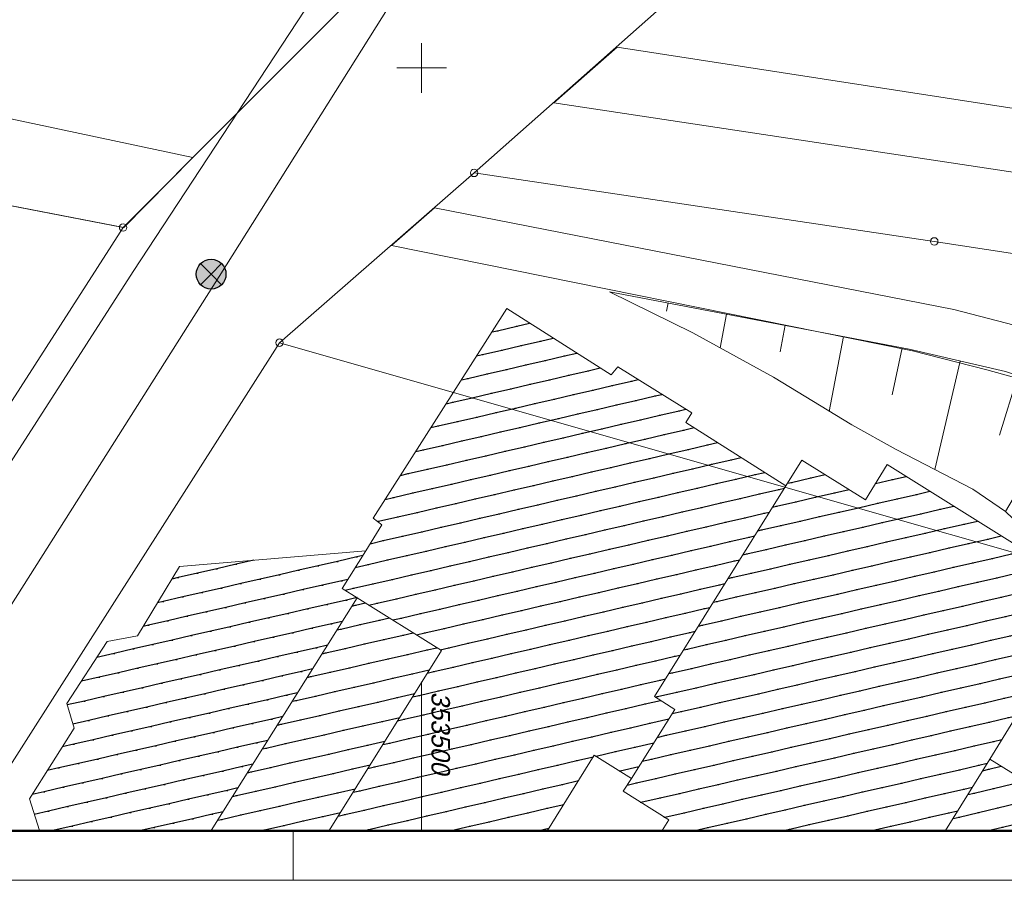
# Model space of a CAD drawing. Extents: x 353221 to 353679, y 5707809 to 5707957.
# Tile 9 of 21: x 353480 to 353529, y 5707809 to 5707852. Entities that reach past the tile are written whole.
import ezdxf

# ---------------------------------------------------------------- set-up
doc = ezdxf.new("R2010")
doc.units = 0
doc.header["$MEASUREMENT"] = 0
doc.linetypes.add('LINE_LT_4', pattern=[10000, 10000, 0])
for name, color, linetype in [('ALK', 7, 'Continuous'), ('Beschriftung-Punkte', 7, 'Continuous'), ('Gebäude', 7, 'Continuous'), ('Kanaldeckel', 7, 'Continuous'), ('Topographie', 7, 'Continuous'), ('Verm Rahmen P-1', 7, 'Continuous'), ('ZL_Linien', 7, 'Continuous'), ('ZZL-Böschungen', 7, 'Continuous')]:
    doc.layers.add(name, color=color, linetype=linetype)
doc.styles.add('10', font='txt', dxfattribs={"oblique": 13.5, "height": 1})
doc.styles.add('44', font='txt', dxfattribs={"height": 1})

# ---------------------------------------------------------------- blocks, each defined once
blk = doc.blocks.new('SLOPE1')
at = {"layer": 'ZZL-Böschungen', "color": 254, "lineweight": 13, "true_color": 0xdcdcdc}
for points in [[(353512.417314, 5707838.164994), (353512.338904, 5707837.75611)], [(353515.363629, 5707837.599987), (353515.036664, 5707835.894978)], [(353518.309943, 5707837.034981), (353518.054239, 5707835.701575)], [(353521.256257, 5707836.469974), (353520.533751, 5707832.702352)], [(353524.202571, 5707835.904968), (353523.705249, 5707833.533526)], [(353527.126733, 5707835.235843), (353525.849911, 5707829.777878)], [(353530.031718, 5707834.495328), (353529.107704, 5707831.499538)], [(353532.878549, 5707833.548993), (353529.413, 5707827.649)], [(353535.588989, 5707832.275516), (353532.806389, 5707829.22151)], [(353538.188637, 5707830.778241), (353531.273, 5707825.092)], [(353540.615428, 5707829.014609), (353535.548997, 5707825.448531)], [(353539.50457, 5707824.005174), (353531.79, 5707821.372)], [(353538.607187, 5707821.156748), (353535.139878, 5707820.584569)], [(353538.295282, 5707818.178497), (353531.808424, 5707818.543077)], [(353537.974824, 5707815.201322), (353534.80464, 5707815.780476)], [(353537.234474, 5707812.299414), (353531.305026, 5707814.452282)]]:
    blk.add_lwpolyline(points, dxfattribs=at)
blk = doc.blocks.new('2050')
at = {"true_color": 0x000000}
h = blk.add_hatch(color=18, dxfattribs=at)
edge = h.paths.add_edge_path(flags=0)
edge.add_arc((0, 0), 1.499, 0, 360)
at = {"color": 1, "lineweight": 25, "true_color": 0xff0000}
for q in [(-1.061, 1.061), (1.061, 1.061), (-1.061, -1.061), (1.061, -1.061)]:
    blk.add_line((0, 0), q, dxfattribs=at)
blk.add_circle((0, 0), 1.499, dxfattribs=at)

msp = doc.modelspace()

# ---------------------------------------------------------------- hatches: boundary and pattern name
at = {"layer": 'Gebäude', "true_color": 0xff0000}
h = msp.add_hatch(dxfattribs=at)
h.set_pattern_fill('STRATIS_AreaStyle152', color=1, style=0, pattern_type=2)
h.set_pattern_definition([(-346.9196, (353495.3457, 5707837.876), (0.747735, 1.200371), [0, 0, 1])])
h.paths.add_polyline_path([(353506.343, 5707811.584), (353495.346, 5707811.584), (353500.995, 5707820.659), (353496.755, 5707823.315), (353496.007, 5707823.782), (353497.189, 5707825.683), (353498, 5707826.986), (353497.568, 5707827.316), (353504.287, 5707837.876), (353509.544, 5707834.543), (353509.886, 5707834.942), (353513.612, 5707832.621), (353513.31, 5707832.14), (353518.348, 5707828.954), (353511.733, 5707818.335), (353512.753, 5707817.689), (353510.565, 5707814.214), (353508.7, 5707815.379)])
h = msp.add_hatch(dxfattribs=at)
h.set_pattern_fill('STRATIS_AreaStyle154', color=1, style=0, pattern_type=2)
h.set_pattern_definition([(-347.038, (353510.156, 5707830.251), (0.750214, 1.198824), [0, 0, 1])])
h.paths.add_polyline_path([(353526.39, 5707811.584), (353512.109, 5707811.584), (353512.449, 5707812.131), (353510.156, 5707813.564), (353510.565, 5707814.214), (353512.753, 5707817.689), (353511.733, 5707818.335), (353518.348, 5707828.954), (353519.159, 5707830.251), (353522.352, 5707828.253), (353523.457, 5707830.019), (353530.56, 5707825.574), (353533.778, 5707823.559), (353532.703, 5707821.815), (353528.613, 5707815.186)])
h = msp.add_hatch(dxfattribs=at)
h.set_pattern_fill('STRATIS_AreaStyle151', color=1, style=0, pattern_type=2)
h.set_pattern_definition([(-167.0615, (353480.248, 5707825.683), (-0.750705, -1.198516), [0, 0, 1])])
h.paths.add_polyline_path([(353489.407, 5707811.584), (353480.752, 5707811.584), (353480.248, 5707813.188), (353482.5, 5707816.748), (353482.136, 5707817.983), (353484.17, 5707821.107), (353485.696, 5707821.397), (353487.803, 5707824.884), (353497.189, 5707825.683), (353496.007, 5707823.782), (353496.755, 5707823.315)])
h = msp.add_hatch(dxfattribs=at)
h.set_pattern_fill('STRATIS_AreaStyle153', color=1, style=0, pattern_type=2)
h.set_pattern_definition([(-347.0637, (353489.4068, 5707823.315), (0.75075, 1.19849), [0, 0, 1])])
h.paths.add_polyline_path([(353495.346, 5707811.584), (353489.407, 5707811.584), (353496.755, 5707823.315), (353500.995, 5707820.659)])
h = msp.add_hatch(dxfattribs=at)
h.set_pattern_fill('STRATIS_AreaStyle155', color=1, style=0, pattern_type=2)
h.set_pattern_definition([(-346.677, (353526.3903, 5707815.186), (0.74265, 1.20353), [0, 0, 1])])
h.paths.add_polyline_path([(353531.28, 5707811.584), (353526.39, 5707811.584), (353528.613, 5707815.186), (353532.154, 5707813.001)])

# ---------------------------------------------------------------- linework, layer by layer
at = {"layer": 'ALK', "color": 1, "lineweight": 18, "true_color": 0xff0000}
for points in [[(353584.729, 5707954.084), (353582.102, 5707950.978), (353578.6, 5707946.839), (353568.053, 5707934.374), (353554.29, 5707918.13), (353546.692, 5707909.287), (353544.192, 5707906.388), (353541.152, 5707902.771), (353540.449, 5707901.936), (353535.309, 5707895.83), (353532.535, 5707892.535), (353526.985, 5707885.943), (353521.891, 5707879.894), (353516.874, 5707873.934), (353514.114, 5707871.159), (353505.949, 5707862.982), (353502.648, 5707859.675), (353490.341, 5707847.346), (353484.965, 5707841.961), (353469.016, 5707817.132), (353465.452, 5707811.584)], [(353477.173, 5707811.584), (353492.843, 5707836.16), (353502.645, 5707844.712), (353518.829, 5707859.049), (353520.379, 5707860.493), (353521.592, 5707861.622), (353538.092, 5707881.091), (353546.996, 5707891.596), (353547.304, 5707891.959), (353550.205, 5707895.38), (353550.235, 5707895.415), (353554.072, 5707899.942), (353563.747, 5707911.352), (353566.052, 5707914.071), (353573.462, 5707922.812), (353584.153, 5707935.423), (353585.179, 5707936.633), (353586.035, 5707937.643)], [(353586.035, 5707850.398), (353581.322, 5707851.126), (353522.439, 5707860.188), (353522.17, 5707860.229), (353518.829, 5707859.049), (353502.645, 5707844.712), (353525.82, 5707841.261), (353541.188, 5707838.911), (353563.022, 5707835.57), (353586.035, 5707832.08)], [(353558.475, 5707811.584), (353560.311, 5707816.88), (353492.843, 5707836.16), (353477.173, 5707811.584)]]:
    msp.add_lwpolyline(points, dxfattribs=at)
for points in [[(353502.648, 5707859.675), (353505.949, 5707862.982), (353504.883, 5707863.188), (353500.536, 5707864.026), (353499.299, 5707864.265), (353449.799, 5707873.812), (353379.936, 5707887.294), (353375.492, 5707864.374), (353375.391, 5707863.852), (353372.491, 5707848.918), (353364.117, 5707832.537), (353360.393, 5707825.253), (353394.393, 5707818.738), (353396.15, 5707827.844), (353396.978, 5707832.144), (353402.108, 5707858.706), (353430.908, 5707853.166), (353437.38, 5707851.921), (353446.184, 5707849.46), (353484.965, 5707841.961), (353490.341, 5707847.346), (353502.648, 5707859.675)], [(353469.016, 5707817.132), (353484.965, 5707841.961), (353446.184, 5707849.46), (353441.984, 5707821.118), (353468.012, 5707817.293), (353469.016, 5707817.132)], [(353502.645, 5707844.712), (353492.843, 5707836.16), (353560.311, 5707816.88), (353563.022, 5707835.57), (353541.188, 5707838.911), (353525.82, 5707841.261), (353502.645, 5707844.712)]]:
    msp.add_lwpolyline(points, close=True, dxfattribs=at)
for points in [[(353502.458, 5707844.712, 1), (353502.833, 5707844.712, 1), (353502.458, 5707844.712)], [(353484.778, 5707841.961, 1), (353485.153, 5707841.961, 1), (353484.778, 5707841.961)], [(353525.633, 5707841.261, 1), (353526.008, 5707841.261, 1), (353525.633, 5707841.261)], [(353492.655, 5707836.16, 1), (353493.03, 5707836.16, 1), (353492.655, 5707836.16)]]:
    msp.add_lwpolyline(points, format="xyb", close=True, dxfattribs=at)
at = {"layer": 'Gebäude', "color": 1, "lineweight": 18, "true_color": 0xff0000}
for points in [[(353506.343, 5707811.584), (353508.7, 5707815.379), (353510.565, 5707814.214), (353512.753, 5707817.689), (353511.733, 5707818.335), (353518.348, 5707828.954), (353513.31, 5707832.14), (353513.612, 5707832.621), (353509.886, 5707834.942), (353509.544, 5707834.543), (353504.287, 5707837.876), (353497.568, 5707827.316), (353498, 5707826.986), (353497.189, 5707825.683), (353496.007, 5707823.782), (353496.755, 5707823.315), (353500.995, 5707820.659), (353495.346, 5707811.584)], [(353526.39, 5707811.584), (353528.613, 5707815.186), (353532.703, 5707821.815), (353533.778, 5707823.559), (353530.56, 5707825.574), (353523.457, 5707830.019), (353522.352, 5707828.253), (353519.159, 5707830.251), (353518.348, 5707828.954), (353511.733, 5707818.335), (353512.753, 5707817.689), (353510.565, 5707814.214), (353510.156, 5707813.564), (353512.449, 5707812.131), (353512.109, 5707811.584)], [(353489.407, 5707811.584), (353496.755, 5707823.315), (353496.007, 5707823.782), (353497.189, 5707825.683), (353487.803, 5707824.884), (353485.696, 5707821.397), (353484.17, 5707821.107), (353482.136, 5707817.983), (353482.5, 5707816.748), (353480.248, 5707813.188), (353480.752, 5707811.584)], [(353495.346, 5707811.584), (353500.995, 5707820.659), (353496.755, 5707823.315), (353489.407, 5707811.584)], [(353531.28, 5707811.584), (353532.154, 5707813.001), (353528.613, 5707815.186), (353526.39, 5707811.584)]]:
    msp.add_lwpolyline(points, dxfattribs=at)
at = {"layer": 'Topographie', "color": 254, "lineweight": 13, "true_color": 0xdcdcdc}
for points in [[(353509.471, 5707838.73), (353524.557, 5707835.837), (353529.413, 5707834.701), (353533.05, 5707833.492), (353534.786, 5707832.738), (353538.196, 5707830.774), (353541.605, 5707828.295), (353539.126, 5707823.232), (353538.506, 5707820.752), (353538.36, 5707819.33), (353538.196, 5707816.412), (353537.814, 5707814.321), (353537.446, 5707812.882), (353536.975, 5707811.584)], [(353530.379, 5707811.584), (353530.452, 5707811.726), (353531.081, 5707813.497), (353531.452, 5707815.079), (353531.717, 5707816.939), (353531.838, 5707819.062), (353531.79, 5707821.372), (353531.544, 5707823.987), (353531.273, 5707825.092), (353531.006, 5707825.728), (353530.634, 5707826.346), (353530.126, 5707826.974), (353529.413, 5707827.649), (353527.772, 5707828.79), (353523.904, 5707830.778), (353521.664, 5707832.014), (353517.72, 5707834.416), (353513.665, 5707836.651), (353509.471, 5707838.73)]]:
    msp.add_lwpolyline(points, dxfattribs=at)
at = {"layer": 'Verm Rahmen P-1', "color": 1, "lineweight": 13, "true_color": 0xff0000}
for p, q in [((353500, 5707848.75), (353500, 5707851.25)), ((353498.75, 5707850), (353501.25, 5707850)), ((353500, 5707811.58), (353500, 5707819.08))]:
    msp.add_line(p, q, dxfattribs=at)
at = {"layer": 'Verm Rahmen P-1', "color": 7, "lineweight": 50, "true_color": 0xffffff}
msp.add_line((353586.03, 5707811.58), (353308.53, 5707811.58), dxfattribs=at)
at = {"layer": 'Verm Rahmen P-1', "color": 18, "linetype": 'LINE_LT_4', "lineweight": 50, "true_color": 0x000000}
for p in [(353586.03, 5707811.58), (353676.03, 5707811.58)]:
    msp.add_line(p, (353308.53, 5707811.58), dxfattribs=at)
at = {"layer": 'Verm Rahmen P-1', "color": 18, "linetype": 'LINE_LT_4', "lineweight": 13, "true_color": 0x000000}
for p, q in [((353493.53, 5707809.08), (353493.53, 5707811.58)), ((353678.53, 5707809.08), (353296.03, 5707809.08))]:
    msp.add_line(p, q, dxfattribs=at)
at = {"layer": 'ZL_Linien', "color": 254, "lineweight": 13, "true_color": 0xdcdcdc}
for points in [[(353586.035, 5707839.268), (353509.844, 5707851.043), (353506.665, 5707848.246), (353586.035, 5707836.256)], [(353530.295, 5707836.927), (353526.803, 5707837.828), (353500.658, 5707842.953), (353498.48, 5707841.062), (353524.717, 5707835.756), (353528.474, 5707834.786), (353531.322, 5707833.998)]]:
    msp.add_lwpolyline(points, dxfattribs=at)
for points in [[(353367.069, 5707886.694, 41.801), (353330.002, 5707894.384, 0), (353329.535, 5707891.512, 0), (353326.561, 5707873.432, 0), (353362.656, 5707866.303, 0), (353375.408, 5707863.786, 0), (353401.079, 5707858.92, 0), (353437.318, 5707851.904, 0), (353446.13, 5707849.458, 0), (353470.944, 5707844.675, 0), (353472.893, 5707842.141, 0), (353474.403, 5707839.792, 0), (353475.913, 5707828.047, 0), (353477.927, 5707831.403, 0), (353476.219, 5707843.658, 0), (353485.009, 5707841.963, 0), (353488.482, 5707845.489, 0), (353448.228, 5707854.054, 0), (353436.851, 5707855.785, 0), (353437.657, 5707858.752, 0), (353444.369, 5707857.242, 0), (353445.869, 5707863.955, 0)], [(353498.227, 5707859.191, 41.966), (353485.473, 5707839.748, 0), (353467.377, 5707811.584, 0)], [(353472.108, 5707811.584, 0), (353472.464, 5707812.119, 0), (353489.81, 5707839.501, 0), (353501.812, 5707858.608, 41.93)]]:
    msp.add_polyline3d(points, dxfattribs=at)

# ---------------------------------------------------------------- block references
at = {"layer": 'Kanaldeckel', "xscale": 0.5, "yscale": 0.5, "zscale": 0.5}
msp.add_blockref('2050', (353489.398, 5707839.611, 41.733), dxfattribs=at)
at = {"layer": 'ZZL-Böschungen'}
msp.add_blockref('SLOPE1', (0, 0), dxfattribs=at)

# ---------------------------------------------------------------- texts
at = {"layer": 'Beschriftung-Punkte', "color": 7, "true_color": 0xffffff, "insert": (353489.398, 5707839.621), "char_height": 0.01, "attachment_point": 1, "line_spacing_factor": 0.959981, "style": '44'}
msp.add_mtext(' 41.73 ', dxfattribs=at)
at = {"layer": 'Verm Rahmen P-1', "color": 1, "true_color": 0xff0000, "insert": (353501.429, 5707818.58), "char_height": 0.9286, "attachment_point": 1, "rotation": 270, "line_spacing_factor": 0.959981, "style": '10'}
msp.add_mtext('353500', dxfattribs=at)

doc.saveas('drawing.dxf')
